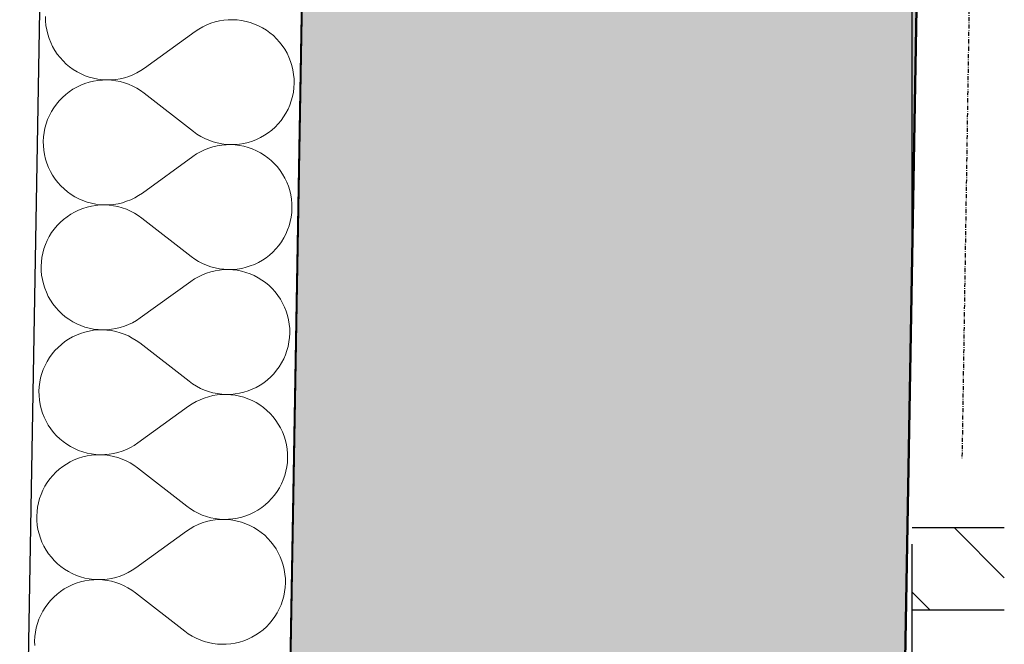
# Model space of a CAD drawing. Header units: millimetres. Extents: x -25972 to 4435, y -2839 to 20217.
# Tile 47 of 110: x -20521 to -19920, y 7595 to 7976. Entities that reach past the tile are written whole.
import ezdxf

# ---------------------------------------------------------------- set-up
doc = ezdxf.new("R2010")
doc.units = ezdxf.units.MM
doc.header["$MEASUREMENT"] = 0
doc.linetypes.add('Wipeout_Contour', pattern=[1000, 0, -1000])
doc.linetypes.add('Čerchovaná M', pattern=[4.5, 2.5, -0.85, 0.3, -0.85])
for name, color, linetype in [('7._POHLED ZÁPADNÍ_2_3D prvky fasada nove', 7, 'Continuous'), ('7._POHLED ZÁPADNÍ_2_Konstrukce - nosné', 7, 'Continuous'), ('7._POHLED ZÁPADNÍ_2_Nové_Konstrukce - nosné', 7, 'Continuous'), ('7._POHLED ZÁPADNÍ_2_Nové_Kresby a obrázky', 7, 'Continuous'), ('7._POHLED ZÁPADNÍ_2_Nové_Kóty - SP', 7, 'Continuous'), ('7._POHLED ZÁPADNÍ_2_Nové_Výplně – Řezové', 7, 'Continuous'), ('7._POHLED ZÁPADNÍ_2_Výplně – Řezové', 7, 'Continuous')]:
    doc.layers.add(name, color=color, linetype=linetype)

# ---------------------------------------------------------------- blocks, each defined once
blk = doc.blocks.new('*X32', base_point=(-26263.07, -5016.56))
at = {"layer": '7._POHLED ZÁPADNÍ_2_Nové_Výplně – Řezové', "color": 21, "linetype": 'Continuous', "lineweight": 20, "true_color": 0xffaaaa}
for p, q in [((-20505.16, 7977.7), (-20505.11, 7974.98)), ((-20505.11, 7974.98), (-20504.87, 7972.27)), ((-20504.87, 7972.27), (-20504.43, 7969.59)), ((-20406.8, 7972.53), (-20409.25, 7971.35)), ((-20404.27, 7973.53), (-20406.8, 7972.53)), ((-20401.68, 7974.35), (-20404.27, 7973.53)), ((-20399.03, 7974.98), (-20401.68, 7974.35)), ((-20396.34, 7975.41), (-20399.03, 7974.98)), ((-20393.63, 7975.66), (-20396.34, 7975.41)), ((-20390.91, 7975.71), (-20393.63, 7975.66)), ((-20388.2, 7975.57), (-20390.91, 7975.71)), ((-20385.5, 7975.23), (-20388.2, 7975.57)), ((-20382.83, 7974.7), (-20385.5, 7975.23)), ((-20380.21, 7973.99), (-20382.83, 7974.7)), ((-20377.64, 7973.08), (-20380.21, 7973.99)), ((-20375.14, 7972), (-20377.64, 7973.08)), ((-20372.73, 7970.74), (-20375.14, 7972)), ((-20504.43, 7969.59), (-20503.8, 7966.94)), ((-20503.8, 7966.94), (-20502.99, 7964.34)), ((-20413.88, 7968.49), (-20444.75, 7946.17)), ((-20411.62, 7970), (-20413.88, 7968.49)), ((-20409.25, 7971.35), (-20411.62, 7970)), ((-20370.42, 7969.31), (-20372.73, 7970.74)), ((-20368.21, 7967.72), (-20370.42, 7969.31)), ((-20366.12, 7965.98), (-20368.21, 7967.72)), ((-20364.16, 7964.09), (-20366.12, 7965.98)), ((-20502.99, 7964.34), (-20501.99, 7961.81)), ((-20501.99, 7961.81), (-20500.81, 7959.36)), ((-20362.34, 7962.07), (-20364.16, 7964.09)), ((-20360.67, 7959.92), (-20362.34, 7962.07)), ((-20359.16, 7957.66), (-20360.67, 7959.92)), ((-20500.81, 7959.36), (-20499.47, 7957)), ((-20499.47, 7957), (-20497.95, 7954.74)), ((-20497.95, 7954.74), (-20496.28, 7952.59)), ((-20357.81, 7955.3), (-20359.16, 7957.66)), ((-20356.63, 7952.85), (-20357.81, 7955.3)), ((-20496.28, 7952.59), (-20494.46, 7950.57)), ((-20494.46, 7950.57), (-20492.5, 7948.68)), ((-20492.5, 7948.68), (-20490.42, 7946.94)), ((-20355.64, 7950.31), (-20356.63, 7952.85)), ((-20354.82, 7947.72), (-20355.64, 7950.31)), ((-20490.42, 7946.94), (-20488.21, 7945.35)), ((-20488.21, 7945.35), (-20485.89, 7943.92)), ((-20485.89, 7943.92), (-20483.48, 7942.66)), ((-20483.48, 7942.66), (-20480.98, 7941.58)), ((-20454.35, 7941.13), (-20451.82, 7942.13)), ((-20451.82, 7942.13), (-20449.37, 7943.3)), ((-20449.37, 7943.3), (-20447.01, 7944.65)), ((-20447.01, 7944.65), (-20444.75, 7946.17)), ((-20354.2, 7945.07), (-20354.82, 7947.72)), ((-20353.76, 7942.39), (-20354.2, 7945.07)), ((-20353.51, 7939.68), (-20353.76, 7942.39)), ((-20481.07, 7936.79), (-20483.6, 7935.79)), ((-20478.47, 7937.6), (-20481.07, 7936.79)), ((-20480.98, 7941.58), (-20478.42, 7940.67)), ((-20475.82, 7938.22), (-20478.47, 7937.6)), ((-20478.42, 7940.67), (-20475.79, 7939.96)), ((-20473.14, 7938.66), (-20475.82, 7938.22)), ((-20475.79, 7939.96), (-20473.13, 7939.43)), ((-20470.43, 7938.9), (-20473.14, 7938.66)), ((-20473.13, 7939.43), (-20470.43, 7939.09)), ((-20470.43, 7939.09), (-20467.71, 7938.95)), ((-20467.71, 7938.95), (-20470.43, 7938.9)), ((-20467.71, 7938.95), (-20464.99, 7939)), ((-20464.99, 7938.8), (-20467.71, 7938.95)), ((-20464.99, 7939), (-20462.28, 7939.25)), ((-20462.29, 7938.46), (-20464.99, 7938.8)), ((-20459.63, 7937.93), (-20462.29, 7938.46)), ((-20462.28, 7939.25), (-20459.59, 7939.68)), ((-20457, 7937.21), (-20459.63, 7937.93)), ((-20459.59, 7939.68), (-20456.95, 7940.31)), ((-20454.44, 7936.3), (-20457, 7937.21)), ((-20456.95, 7940.31), (-20454.35, 7941.13)), ((-20451.94, 7935.22), (-20454.44, 7936.3)), ((-20353.61, 7934.24), (-20353.47, 7936.96)), ((-20353.47, 7936.96), (-20353.51, 7939.68)), ((-20492.83, 7930.09), (-20494.85, 7928.27)), ((-20490.68, 7931.76), (-20492.83, 7930.09)), ((-20488.42, 7933.27), (-20490.68, 7931.76)), ((-20486.05, 7934.62), (-20488.42, 7933.27)), ((-20483.6, 7935.79), (-20486.05, 7934.62)), ((-20449.53, 7933.96), (-20451.94, 7935.22)), ((-20447.22, 7932.52), (-20449.53, 7933.96)), ((-20445.01, 7930.93), (-20447.22, 7932.52)), ((-20414.94, 7907.55), (-20445.01, 7930.93)), ((-20354.48, 7928.87), (-20353.95, 7931.54)), ((-20353.95, 7931.54), (-20353.61, 7934.24)), ((-20498.49, 7924.22), (-20500.08, 7922.02)), ((-20496.74, 7926.31), (-20498.49, 7924.22)), ((-20494.85, 7928.27), (-20496.74, 7926.31)), ((-20356.1, 7923.68), (-20355.2, 7926.25)), ((-20355.2, 7926.25), (-20354.48, 7928.87)), ((-20501.51, 7919.7), (-20502.77, 7917.29)), ((-20500.08, 7922.02), (-20501.51, 7919.7)), ((-20359.88, 7916.46), (-20358.45, 7918.78)), ((-20358.45, 7918.78), (-20357.19, 7921.19)), ((-20357.19, 7921.19), (-20356.1, 7923.68)), ((-20504.76, 7912.23), (-20505.47, 7909.61)), ((-20503.85, 7914.8), (-20504.76, 7912.23)), ((-20502.77, 7917.29), (-20503.85, 7914.8)), ((-20365.1, 7910.21), (-20363.21, 7912.17)), ((-20363.21, 7912.17), (-20361.47, 7914.25)), ((-20361.47, 7914.25), (-20359.88, 7916.46)), ((-20506, 7906.94), (-20506.34, 7904.24)), ((-20505.47, 7909.61), (-20506, 7906.94)), ((-20414.94, 7907.55), (-20412.73, 7905.96)), ((-20412.73, 7905.96), (-20410.42, 7904.52)), ((-20371.53, 7905.21), (-20369.27, 7906.72)), ((-20369.27, 7906.72), (-20367.12, 7908.39)), ((-20367.12, 7908.39), (-20365.1, 7910.21)), ((-20506.34, 7904.24), (-20506.49, 7901.52)), ((-20506.49, 7901.52), (-20506.44, 7898.8)), ((-20410.42, 7904.52), (-20408.01, 7903.26)), ((-20408.01, 7903.26), (-20405.52, 7902.18)), ((-20405.52, 7902.18), (-20402.95, 7901.27)), ((-20402.95, 7901.27), (-20400.33, 7900.55)), ((-20400.33, 7900.55), (-20397.66, 7900.02)), ((-20397.66, 7900.02), (-20394.96, 7899.68)), ((-20389.52, 7899.58), (-20386.81, 7899.82)), ((-20386.81, 7899.82), (-20384.13, 7900.26)), ((-20384.13, 7900.26), (-20381.48, 7900.88)), ((-20381.48, 7900.88), (-20378.88, 7901.69)), ((-20378.88, 7901.69), (-20376.35, 7902.69)), ((-20376.35, 7902.69), (-20373.9, 7903.86)), ((-20373.9, 7903.86), (-20371.53, 7905.21)), ((-20506.44, 7898.8), (-20506.19, 7896.09)), ((-20506.19, 7896.09), (-20505.76, 7893.41)), ((-20412.95, 7893.83), (-20415.21, 7892.31)), ((-20410.58, 7895.18), (-20412.95, 7893.83)), ((-20408.13, 7896.35), (-20410.58, 7895.18)), ((-20405.6, 7897.35), (-20408.13, 7896.35)), ((-20403, 7898.17), (-20405.6, 7897.35)), ((-20400.36, 7898.8), (-20403, 7898.17)), ((-20397.67, 7899.23), (-20400.36, 7898.8)), ((-20394.96, 7899.48), (-20397.67, 7899.23)), ((-20394.96, 7899.68), (-20392.24, 7899.53)), ((-20392.24, 7899.53), (-20394.96, 7899.48)), ((-20392.24, 7899.53), (-20389.52, 7899.58)), ((-20389.53, 7899.39), (-20392.24, 7899.53)), ((-20386.83, 7899.05), (-20389.53, 7899.39)), ((-20384.16, 7898.52), (-20386.83, 7899.05)), ((-20381.53, 7897.81), (-20384.16, 7898.52)), ((-20378.97, 7896.9), (-20381.53, 7897.81)), ((-20376.47, 7895.82), (-20378.97, 7896.9)), ((-20374.06, 7894.56), (-20376.47, 7895.82)), ((-20371.74, 7893.13), (-20374.06, 7894.56)), ((-20505.76, 7893.41), (-20505.13, 7890.76)), ((-20505.13, 7890.76), (-20504.32, 7888.17)), ((-20504.32, 7888.17), (-20503.32, 7885.63)), ((-20415.21, 7892.31), (-20446.08, 7869.99)), ((-20369.54, 7891.54), (-20371.74, 7893.13)), ((-20367.45, 7889.8), (-20369.54, 7891.54)), ((-20365.49, 7887.91), (-20367.45, 7889.8)), ((-20363.67, 7885.89), (-20365.49, 7887.91)), ((-20503.32, 7885.63), (-20502.14, 7883.18)), ((-20502.14, 7883.18), (-20500.79, 7880.82)), ((-20362, 7883.74), (-20363.67, 7885.89)), ((-20360.49, 7881.48), (-20362, 7883.74)), ((-20500.79, 7880.82), (-20499.28, 7878.56)), ((-20499.28, 7878.56), (-20497.61, 7876.41)), ((-20497.61, 7876.41), (-20495.79, 7874.39)), ((-20359.14, 7879.12), (-20360.49, 7881.48)), ((-20357.96, 7876.67), (-20359.14, 7879.12)), ((-20356.96, 7874.14), (-20357.96, 7876.67)), ((-20495.79, 7874.39), (-20493.83, 7872.5)), ((-20493.83, 7872.5), (-20491.74, 7870.76)), ((-20491.74, 7870.76), (-20489.54, 7869.17)), ((-20448.34, 7868.47), (-20446.08, 7869.99)), ((-20356.15, 7871.54), (-20356.96, 7874.14)), ((-20355.52, 7868.89), (-20356.15, 7871.54)), ((-20489.54, 7869.17), (-20487.22, 7867.74)), ((-20487.22, 7867.74), (-20484.81, 7866.48)), ((-20484.81, 7866.48), (-20482.31, 7865.4)), ((-20482.31, 7865.4), (-20479.75, 7864.49)), ((-20479.75, 7864.49), (-20477.12, 7863.78)), ((-20477.12, 7863.78), (-20474.45, 7863.25)), ((-20460.92, 7863.5), (-20458.28, 7864.13)), ((-20458.28, 7864.13), (-20455.68, 7864.95)), ((-20455.68, 7864.95), (-20453.15, 7865.95)), ((-20453.15, 7865.95), (-20450.7, 7867.13)), ((-20450.7, 7867.13), (-20448.34, 7868.47)), ((-20355.09, 7866.21), (-20355.52, 7868.89)), ((-20354.84, 7863.5), (-20355.09, 7866.21)), ((-20487.38, 7858.44), (-20489.75, 7857.09)), ((-20484.93, 7859.61), (-20487.38, 7858.44)), ((-20482.4, 7860.61), (-20484.93, 7859.61)), ((-20479.8, 7861.42), (-20482.4, 7860.61)), ((-20477.15, 7862.04), (-20479.8, 7861.42)), ((-20474.47, 7862.48), (-20477.15, 7862.04)), ((-20471.76, 7862.72), (-20474.47, 7862.48)), ((-20474.45, 7863.25), (-20471.75, 7862.91)), ((-20469.04, 7862.77), (-20471.76, 7862.72)), ((-20471.75, 7862.91), (-20469.04, 7862.77)), ((-20469.04, 7862.77), (-20466.32, 7862.82)), ((-20466.32, 7862.62), (-20469.04, 7862.77)), ((-20466.32, 7862.82), (-20463.61, 7863.07)), ((-20463.62, 7862.28), (-20466.32, 7862.62)), ((-20460.95, 7861.75), (-20463.62, 7862.28)), ((-20463.61, 7863.07), (-20460.92, 7863.5)), ((-20458.33, 7861.03), (-20460.95, 7861.75)), ((-20455.76, 7860.13), (-20458.33, 7861.03)), ((-20453.27, 7859.04), (-20455.76, 7860.13)), ((-20450.86, 7857.78), (-20453.27, 7859.04)), ((-20448.55, 7856.35), (-20450.86, 7857.78)), ((-20355.28, 7855.36), (-20354.94, 7858.06)), ((-20354.94, 7858.06), (-20354.79, 7860.78)), ((-20354.79, 7860.78), (-20354.84, 7863.5)), ((-20496.18, 7852.09), (-20498.07, 7850.13)), ((-20494.16, 7853.91), (-20496.18, 7852.09)), ((-20492.01, 7855.58), (-20494.16, 7853.91)), ((-20489.75, 7857.09), (-20492.01, 7855.58)), ((-20446.34, 7854.75), (-20448.55, 7856.35)), ((-20416.27, 7831.37), (-20446.34, 7854.75)), ((-20356.52, 7850.07), (-20355.81, 7852.69)), ((-20355.81, 7852.69), (-20355.28, 7855.36)), ((-20501.4, 7845.84), (-20502.83, 7843.52)), ((-20499.81, 7848.05), (-20501.4, 7845.84)), ((-20498.07, 7850.13), (-20499.81, 7848.05)), ((-20358.51, 7845.01), (-20357.43, 7847.5)), ((-20357.43, 7847.5), (-20356.52, 7850.07)), ((-20504.09, 7841.11), (-20505.18, 7838.62)), ((-20502.83, 7843.52), (-20504.09, 7841.11)), ((-20362.79, 7838.08), (-20361.2, 7840.28)), ((-20361.2, 7840.28), (-20359.77, 7842.6)), ((-20359.77, 7842.6), (-20358.51, 7845.01)), ((-20506.08, 7836.05), (-20506.8, 7833.43)), ((-20505.18, 7838.62), (-20506.08, 7836.05)), ((-20368.45, 7832.21), (-20366.43, 7834.03)), ((-20366.43, 7834.03), (-20364.54, 7835.99)), ((-20364.54, 7835.99), (-20362.79, 7838.08)), ((-20507.67, 7828.06), (-20507.82, 7825.34)), ((-20507.33, 7830.76), (-20507.67, 7828.06)), ((-20506.8, 7833.43), (-20507.33, 7830.76)), ((-20416.27, 7831.37), (-20414.06, 7829.78)), ((-20414.06, 7829.78), (-20411.75, 7828.35)), ((-20411.75, 7828.35), (-20409.34, 7827.08)), ((-20377.68, 7826.51), (-20375.23, 7827.69)), ((-20375.23, 7827.69), (-20372.86, 7829.03)), ((-20372.86, 7829.03), (-20370.6, 7830.54)), ((-20370.6, 7830.54), (-20368.45, 7832.21)), ((-20507.82, 7825.34), (-20507.77, 7822.62)), ((-20507.77, 7822.62), (-20507.52, 7819.91)), ((-20409.34, 7827.08), (-20406.84, 7826)), ((-20404.33, 7821.99), (-20406.93, 7821.17)), ((-20406.84, 7826), (-20404.28, 7825.09)), ((-20401.69, 7822.62), (-20404.33, 7821.99)), ((-20404.28, 7825.09), (-20401.66, 7824.37)), ((-20399, 7823.06), (-20401.69, 7822.62)), ((-20401.66, 7824.37), (-20398.99, 7823.84)), ((-20396.29, 7823.3), (-20399, 7823.06)), ((-20398.99, 7823.84), (-20396.29, 7823.5)), ((-20396.29, 7823.5), (-20393.57, 7823.35)), ((-20393.57, 7823.35), (-20396.29, 7823.3)), ((-20393.57, 7823.35), (-20390.85, 7823.4)), ((-20390.85, 7823.21), (-20393.57, 7823.35)), ((-20390.85, 7823.4), (-20388.14, 7823.64)), ((-20388.15, 7822.87), (-20390.85, 7823.21)), ((-20385.49, 7822.35), (-20388.15, 7822.87)), ((-20388.14, 7823.64), (-20385.46, 7824.08)), ((-20382.86, 7821.63), (-20385.49, 7822.35)), ((-20385.46, 7824.08), (-20382.81, 7824.7)), ((-20382.81, 7824.7), (-20380.21, 7825.52)), ((-20380.21, 7825.52), (-20377.68, 7826.51)), ((-20507.52, 7819.91), (-20507.09, 7817.23)), ((-20507.09, 7817.23), (-20506.46, 7814.58)), ((-20416.53, 7816.13), (-20447.4, 7793.81)), ((-20414.27, 7817.65), (-20416.53, 7816.13)), ((-20411.91, 7819), (-20414.27, 7817.65)), ((-20409.46, 7820.17), (-20411.91, 7819)), ((-20406.93, 7821.17), (-20409.46, 7820.17)), ((-20380.3, 7820.73), (-20382.86, 7821.63)), ((-20377.8, 7819.64), (-20380.3, 7820.73)), ((-20375.39, 7818.38), (-20377.8, 7819.64)), ((-20373.07, 7816.96), (-20375.39, 7818.38)), ((-20370.86, 7815.37), (-20373.07, 7816.96)), ((-20506.46, 7814.58), (-20505.64, 7811.99)), ((-20505.64, 7811.99), (-20504.65, 7809.46)), ((-20368.78, 7813.62), (-20370.86, 7815.37)), ((-20366.82, 7811.74), (-20368.78, 7813.62)), ((-20365, 7809.71), (-20366.82, 7811.74)), ((-20363.33, 7807.57), (-20365, 7809.71)), ((-20504.65, 7809.46), (-20503.47, 7807)), ((-20503.47, 7807), (-20502.12, 7804.64)), ((-20502.12, 7804.64), (-20500.61, 7802.38)), ((-20361.81, 7805.3), (-20363.33, 7807.57)), ((-20360.47, 7802.94), (-20361.81, 7805.3)), ((-20500.61, 7802.38), (-20498.94, 7800.23)), ((-20498.94, 7800.23), (-20497.12, 7798.21)), ((-20497.12, 7798.21), (-20495.16, 7796.32)), ((-20359.29, 7800.49), (-20360.47, 7802.94)), ((-20358.29, 7797.96), (-20359.29, 7800.49)), ((-20357.48, 7795.36), (-20358.29, 7797.96)), ((-20495.16, 7796.32), (-20493.07, 7794.58)), ((-20493.07, 7794.58), (-20490.86, 7792.99)), ((-20490.86, 7792.99), (-20488.55, 7791.56)), ((-20452.03, 7790.95), (-20449.66, 7792.3)), ((-20449.66, 7792.3), (-20447.4, 7793.81)), ((-20356.85, 7792.71), (-20357.48, 7795.36)), ((-20356.41, 7790.03), (-20356.85, 7792.71)), ((-20488.55, 7791.56), (-20486.14, 7790.3)), ((-20486.14, 7790.3), (-20483.64, 7789.22)), ((-20483.64, 7789.22), (-20481.07, 7788.31)), ((-20478.48, 7785.87), (-20481.13, 7785.24)), ((-20481.07, 7788.31), (-20478.45, 7787.6)), ((-20475.8, 7786.3), (-20478.48, 7785.87)), ((-20478.45, 7787.6), (-20475.78, 7787.07)), ((-20473.09, 7786.54), (-20475.8, 7786.3)), ((-20475.78, 7787.07), (-20473.08, 7786.73)), ((-20470.37, 7786.59), (-20473.09, 7786.54)), ((-20473.08, 7786.73), (-20470.37, 7786.59)), ((-20470.37, 7786.59), (-20467.65, 7786.64)), ((-20467.65, 7786.44), (-20470.37, 7786.59)), ((-20467.65, 7786.64), (-20464.94, 7786.89)), ((-20464.95, 7786.1), (-20467.65, 7786.44)), ((-20462.28, 7785.57), (-20464.95, 7786.1)), ((-20464.94, 7786.89), (-20462.25, 7787.33)), ((-20462.25, 7787.33), (-20459.6, 7787.95)), ((-20459.6, 7787.95), (-20457.01, 7788.77)), ((-20457.01, 7788.77), (-20454.48, 7789.77)), ((-20454.48, 7789.77), (-20452.03, 7790.95)), ((-20356.17, 7787.32), (-20356.41, 7790.03)), ((-20356.12, 7784.6), (-20356.17, 7787.32)), ((-20491.07, 7780.91), (-20493.34, 7779.4)), ((-20488.71, 7782.26), (-20491.07, 7780.91)), ((-20486.26, 7783.43), (-20488.71, 7782.26)), ((-20483.72, 7784.43), (-20486.26, 7783.43)), ((-20481.13, 7785.24), (-20483.72, 7784.43)), ((-20459.66, 7784.85), (-20462.28, 7785.57)), ((-20457.09, 7783.95), (-20459.66, 7784.85)), ((-20454.6, 7782.86), (-20457.09, 7783.95)), ((-20452.19, 7781.6), (-20454.6, 7782.86)), ((-20449.87, 7780.17), (-20452.19, 7781.6)), ((-20447.67, 7778.57), (-20449.87, 7780.17)), ((-20356.6, 7779.18), (-20356.27, 7781.88)), ((-20356.27, 7781.88), (-20356.12, 7784.6)), ((-20499.4, 7773.95), (-20501.14, 7771.87)), ((-20497.51, 7775.91), (-20499.4, 7773.95)), ((-20495.48, 7777.73), (-20497.51, 7775.91)), ((-20493.34, 7779.4), (-20495.48, 7777.73)), ((-20417.6, 7755.19), (-20447.67, 7778.57)), ((-20358.76, 7771.32), (-20357.85, 7773.89)), ((-20357.85, 7773.89), (-20357.13, 7776.51)), ((-20357.13, 7776.51), (-20356.6, 7779.18)), ((-20502.73, 7769.66), (-20504.16, 7767.35)), ((-20501.14, 7771.87), (-20502.73, 7769.66)), ((-20361.1, 7766.42), (-20359.84, 7768.83)), ((-20359.84, 7768.83), (-20358.76, 7771.32)), ((-20506.51, 7762.44), (-20507.41, 7759.87)), ((-20505.42, 7764.93), (-20506.51, 7762.44)), ((-20504.16, 7767.35), (-20505.42, 7764.93)), ((-20365.87, 7759.81), (-20364.12, 7761.9)), ((-20364.12, 7761.9), (-20362.53, 7764.1)), ((-20362.53, 7764.1), (-20361.1, 7766.42)), ((-20508.13, 7757.25), (-20508.66, 7754.58)), ((-20507.41, 7759.87), (-20508.13, 7757.25)), ((-20371.93, 7754.36), (-20369.78, 7756.03)), ((-20369.78, 7756.03), (-20367.76, 7757.85)), ((-20367.76, 7757.85), (-20365.87, 7759.81)), ((-20509, 7751.88), (-20509.14, 7749.17)), ((-20508.66, 7754.58), (-20509, 7751.88)), ((-20417.6, 7755.19), (-20415.39, 7753.6)), ((-20415.39, 7753.6), (-20413.08, 7752.17)), ((-20413.08, 7752.17), (-20410.67, 7750.9)), ((-20410.67, 7750.9), (-20408.17, 7749.82)), ((-20408.17, 7749.82), (-20405.61, 7748.91)), ((-20381.54, 7749.34), (-20379.01, 7750.33)), ((-20379.01, 7750.33), (-20376.55, 7751.51)), ((-20376.55, 7751.51), (-20374.19, 7752.85)), ((-20374.19, 7752.85), (-20371.93, 7754.36)), ((-20509.14, 7749.17), (-20509.09, 7746.45)), ((-20509.09, 7746.45), (-20508.85, 7743.74)), ((-20508.85, 7743.74), (-20508.41, 7741.05)), ((-20410.79, 7743.99), (-20413.24, 7742.82)), ((-20408.26, 7744.99), (-20410.79, 7743.99)), ((-20405.66, 7745.81), (-20408.26, 7744.99)), ((-20403.01, 7746.44), (-20405.66, 7745.81)), ((-20405.61, 7748.91), (-20402.98, 7748.19)), ((-20400.33, 7746.88), (-20403.01, 7746.44)), ((-20402.98, 7748.19), (-20400.32, 7747.66)), ((-20397.62, 7747.12), (-20400.33, 7746.88)), ((-20400.32, 7747.66), (-20397.62, 7747.32)), ((-20397.62, 7747.32), (-20394.9, 7747.17)), ((-20394.9, 7747.17), (-20397.62, 7747.12)), ((-20394.9, 7747.17), (-20392.18, 7747.22)), ((-20392.18, 7747.03), (-20394.9, 7747.17)), ((-20392.18, 7747.22), (-20389.47, 7747.46)), ((-20389.48, 7746.69), (-20392.18, 7747.03)), ((-20386.81, 7746.17), (-20389.48, 7746.69)), ((-20389.47, 7747.46), (-20386.78, 7747.9)), ((-20384.19, 7745.45), (-20386.81, 7746.17)), ((-20386.78, 7747.9), (-20384.14, 7748.52)), ((-20381.62, 7744.55), (-20384.19, 7745.45)), ((-20384.14, 7748.52), (-20381.54, 7749.34)), ((-20379.13, 7743.46), (-20381.62, 7744.55)), ((-20508.41, 7741.05), (-20507.79, 7738.4)), ((-20507.79, 7738.4), (-20506.97, 7735.81)), ((-20417.86, 7739.95), (-20448.73, 7717.63)), ((-20415.6, 7741.47), (-20417.86, 7739.95)), ((-20413.24, 7742.82), (-20415.6, 7741.47)), ((-20376.72, 7742.2), (-20379.13, 7743.46)), ((-20374.4, 7740.78), (-20376.72, 7742.2)), ((-20372.19, 7739.19), (-20374.4, 7740.78)), ((-20370.1, 7737.44), (-20372.19, 7739.19)), ((-20506.97, 7735.81), (-20505.97, 7733.28)), ((-20505.97, 7733.28), (-20504.8, 7730.82)), ((-20368.14, 7735.56), (-20370.1, 7737.44)), ((-20366.33, 7733.53), (-20368.14, 7735.56)), ((-20364.65, 7731.39), (-20366.33, 7733.53)), ((-20504.8, 7730.82), (-20503.45, 7728.46)), ((-20503.45, 7728.46), (-20501.94, 7726.2)), ((-20501.94, 7726.2), (-20500.27, 7724.05)), ((-20363.14, 7729.13), (-20364.65, 7731.39)), ((-20361.79, 7726.76), (-20363.14, 7729.13)), ((-20360.62, 7724.31), (-20361.79, 7726.76)), ((-20500.27, 7724.05), (-20498.45, 7722.03)), ((-20498.45, 7722.03), (-20496.49, 7720.14)), ((-20496.49, 7720.14), (-20494.4, 7718.4)), ((-20359.62, 7721.78), (-20360.62, 7724.31)), ((-20358.81, 7719.18), (-20359.62, 7721.78)), ((-20494.4, 7718.4), (-20492.19, 7716.81)), ((-20492.19, 7716.81), (-20489.88, 7715.38)), ((-20489.88, 7715.38), (-20487.46, 7714.12)), ((-20487.46, 7714.12), (-20484.97, 7713.04)), ((-20458.34, 7712.59), (-20455.81, 7713.59)), ((-20455.81, 7713.59), (-20453.35, 7714.77)), ((-20453.35, 7714.77), (-20450.99, 7716.12)), ((-20450.99, 7716.12), (-20448.73, 7717.63)), ((-20358.18, 7716.53), (-20358.81, 7719.18)), ((-20357.74, 7713.85), (-20358.18, 7716.53)), ((-20357.5, 7711.14), (-20357.74, 7713.85)), ((-20485.05, 7708.25), (-20487.58, 7707.25)), ((-20482.46, 7709.06), (-20485.05, 7708.25)), ((-20484.97, 7713.04), (-20482.4, 7712.14)), ((-20479.81, 7709.69), (-20482.46, 7709.06)), ((-20482.4, 7712.14), (-20479.78, 7711.42)), ((-20477.12, 7710.12), (-20479.81, 7709.69)), ((-20479.78, 7711.42), (-20477.11, 7710.89)), ((-20474.41, 7710.36), (-20477.12, 7710.12)), ((-20477.11, 7710.89), (-20474.41, 7710.55)), ((-20474.41, 7710.55), (-20471.69, 7710.41)), ((-20471.69, 7710.41), (-20474.41, 7710.36)), ((-20471.69, 7710.41), (-20468.97, 7710.46)), ((-20468.98, 7710.27), (-20471.69, 7710.41)), ((-20466.28, 7709.93), (-20468.98, 7710.27)), ((-20468.97, 7710.46), (-20466.26, 7710.71)), ((-20463.61, 7709.39), (-20466.28, 7709.93)), ((-20466.26, 7710.71), (-20463.58, 7711.15)), ((-20460.99, 7708.67), (-20463.61, 7709.39)), ((-20463.58, 7711.15), (-20460.93, 7711.78)), ((-20458.42, 7707.77), (-20460.99, 7708.67)), ((-20460.93, 7711.78), (-20458.34, 7712.59)), ((-20455.93, 7706.68), (-20458.42, 7707.77)), ((-20357.59, 7705.7), (-20357.45, 7708.42)), ((-20357.45, 7708.42), (-20357.5, 7711.14)), ((-20496.81, 7701.55), (-20498.84, 7699.73)), ((-20494.66, 7703.22), (-20496.81, 7701.55)), ((-20492.4, 7704.73), (-20494.66, 7703.22)), ((-20490.04, 7706.08), (-20492.4, 7704.73)), ((-20487.58, 7707.25), (-20490.04, 7706.08)), ((-20453.52, 7705.42), (-20455.93, 7706.68)), ((-20451.2, 7703.99), (-20453.52, 7705.42)), ((-20449, 7702.4), (-20451.2, 7703.99)), ((-20418.92, 7679.01), (-20449, 7702.4)), ((-20358.46, 7700.34), (-20357.93, 7703)), ((-20357.93, 7703), (-20357.59, 7705.7)), ((-20502.47, 7695.69), (-20504.06, 7693.48)), ((-20500.73, 7697.78), (-20502.47, 7695.69)), ((-20498.84, 7699.73), (-20500.73, 7697.78)), ((-20360.09, 7695.15), (-20359.18, 7697.71)), ((-20359.18, 7697.71), (-20358.46, 7700.34)), ((-20505.49, 7691.17), (-20506.75, 7688.76)), ((-20504.06, 7693.48), (-20505.49, 7691.17)), ((-20363.86, 7687.93), (-20362.43, 7690.24)), ((-20362.43, 7690.24), (-20361.17, 7692.65)), ((-20361.17, 7692.65), (-20360.09, 7695.15)), ((-20508.74, 7683.7), (-20509.46, 7681.07)), ((-20507.84, 7686.26), (-20508.74, 7683.7)), ((-20506.75, 7688.76), (-20507.84, 7686.26)), ((-20369.08, 7681.67), (-20367.2, 7683.63)), ((-20367.2, 7683.63), (-20365.45, 7685.72)), ((-20365.45, 7685.72), (-20363.86, 7687.93)), ((-20509.99, 7678.4), (-20510.33, 7675.7)), ((-20509.46, 7681.07), (-20509.99, 7678.4)), ((-20418.92, 7679.01), (-20416.72, 7677.42)), ((-20375.52, 7676.67), (-20373.26, 7678.19)), ((-20373.26, 7678.19), (-20371.11, 7679.85)), ((-20371.11, 7679.85), (-20369.08, 7681.67)), ((-20510.33, 7675.7), (-20510.47, 7672.99)), ((-20510.47, 7672.99), (-20510.42, 7670.27)), ((-20416.72, 7677.42), (-20414.4, 7675.99)), ((-20414.4, 7675.99), (-20411.99, 7674.73)), ((-20411.99, 7674.73), (-20409.5, 7673.64)), ((-20409.5, 7673.64), (-20406.93, 7672.73)), ((-20406.93, 7672.73), (-20404.31, 7672.01)), ((-20404.31, 7672.01), (-20401.64, 7671.48)), ((-20401.64, 7671.48), (-20398.94, 7671.14)), ((-20390.8, 7671.28), (-20388.11, 7671.72)), ((-20388.11, 7671.72), (-20385.46, 7672.34)), ((-20385.46, 7672.34), (-20382.87, 7673.16)), ((-20382.87, 7673.16), (-20380.34, 7674.15)), ((-20380.34, 7674.15), (-20377.88, 7675.33)), ((-20377.88, 7675.33), (-20375.52, 7676.67)), ((-20510.42, 7670.27), (-20510.18, 7667.56)), ((-20510.18, 7667.56), (-20509.74, 7664.87)), ((-20414.57, 7666.64), (-20416.93, 7665.29)), ((-20412.11, 7667.82), (-20414.57, 7666.64)), ((-20409.58, 7668.81), (-20412.11, 7667.82)), ((-20406.99, 7669.63), (-20409.58, 7668.81)), ((-20404.34, 7670.26), (-20406.99, 7669.63)), ((-20401.66, 7670.7), (-20404.34, 7670.26)), ((-20398.95, 7670.94), (-20401.66, 7670.7)), ((-20396.23, 7670.99), (-20398.95, 7670.94)), ((-20398.94, 7671.14), (-20396.23, 7670.99)), ((-20396.23, 7670.99), (-20393.51, 7671.04)), ((-20393.51, 7670.85), (-20396.23, 7670.99)), ((-20393.51, 7671.04), (-20390.8, 7671.28)), ((-20390.81, 7670.52), (-20393.51, 7670.85)), ((-20388.14, 7669.99), (-20390.81, 7670.52)), ((-20385.52, 7669.27), (-20388.14, 7669.99)), ((-20382.95, 7668.37), (-20385.52, 7669.27)), ((-20380.46, 7667.28), (-20382.95, 7668.37)), ((-20378.04, 7666.03), (-20380.46, 7667.28)), ((-20375.73, 7664.6), (-20378.04, 7666.03)), ((-20509.74, 7664.87), (-20509.11, 7662.22)), ((-20509.11, 7662.22), (-20508.3, 7659.63)), ((-20508.3, 7659.63), (-20507.3, 7657.1)), ((-20419.19, 7663.77), (-20450.06, 7641.45)), ((-20416.93, 7665.29), (-20419.19, 7663.77)), ((-20373.52, 7663.01), (-20375.73, 7664.6)), ((-20371.43, 7661.27), (-20373.52, 7663.01)), ((-20369.47, 7659.38), (-20371.43, 7661.27)), ((-20507.3, 7657.1), (-20506.13, 7654.64)), ((-20506.13, 7654.64), (-20504.78, 7652.28)), ((-20367.65, 7657.35), (-20369.47, 7659.38)), ((-20365.98, 7655.21), (-20367.65, 7657.35)), ((-20364.47, 7652.95), (-20365.98, 7655.21)), ((-20504.78, 7652.28), (-20503.27, 7650.02)), ((-20503.27, 7650.02), (-20501.6, 7647.87)), ((-20501.6, 7647.87), (-20499.78, 7645.85)), ((-20363.12, 7650.58), (-20364.47, 7652.95)), ((-20361.95, 7648.13), (-20363.12, 7650.58)), ((-20360.95, 7645.6), (-20361.95, 7648.13)), ((-20499.78, 7645.85), (-20497.82, 7643.96)), ((-20497.82, 7643.96), (-20495.73, 7642.22)), ((-20495.73, 7642.22), (-20493.52, 7640.63)), ((-20452.32, 7639.94), (-20450.06, 7641.45)), ((-20360.13, 7643), (-20360.95, 7645.6)), ((-20359.51, 7640.36), (-20360.13, 7643)), ((-20493.52, 7640.63), (-20491.2, 7639.2)), ((-20491.2, 7639.2), (-20488.79, 7637.94)), ((-20488.79, 7637.94), (-20486.3, 7636.86)), ((-20486.3, 7636.86), (-20483.73, 7635.96)), ((-20483.73, 7635.96), (-20481.11, 7635.24)), ((-20464.91, 7634.97), (-20462.26, 7635.6)), ((-20462.26, 7635.6), (-20459.66, 7636.41)), ((-20459.66, 7636.41), (-20457.13, 7637.41)), ((-20457.13, 7637.41), (-20454.68, 7638.59)), ((-20454.68, 7638.59), (-20452.32, 7639.94)), ((-20359.07, 7637.67), (-20359.51, 7640.36)), ((-20358.83, 7634.96), (-20359.07, 7637.67)), ((-20491.37, 7629.9), (-20493.73, 7628.55)), ((-20488.91, 7631.07), (-20491.37, 7629.9)), ((-20486.38, 7632.07), (-20488.91, 7631.07)), ((-20483.78, 7632.88), (-20486.38, 7632.07)), ((-20481.14, 7633.51), (-20483.78, 7632.88)), ((-20478.45, 7633.94), (-20481.14, 7633.51)), ((-20481.11, 7635.24), (-20478.44, 7634.71)), ((-20475.74, 7634.18), (-20478.45, 7633.94)), ((-20478.44, 7634.71), (-20475.74, 7634.38)), ((-20475.74, 7634.38), (-20473.02, 7634.23)), ((-20473.02, 7634.23), (-20475.74, 7634.18)), ((-20473.02, 7634.23), (-20470.3, 7634.28)), ((-20470.31, 7634.09), (-20473.02, 7634.23)), ((-20467.61, 7633.75), (-20470.31, 7634.09)), ((-20470.3, 7634.28), (-20467.59, 7634.53)), ((-20464.94, 7633.22), (-20467.61, 7633.75)), ((-20467.59, 7634.53), (-20464.91, 7634.97)), ((-20462.31, 7632.49), (-20464.94, 7633.22)), ((-20459.75, 7631.59), (-20462.31, 7632.49)), ((-20457.26, 7630.5), (-20459.75, 7631.59)), ((-20454.84, 7629.24), (-20457.26, 7630.5)), ((-20359.26, 7626.82), (-20358.92, 7629.52)), ((-20358.92, 7629.52), (-20358.78, 7632.24)), ((-20358.78, 7632.24), (-20358.83, 7634.96)), ((-20500.17, 7623.56), (-20502.05, 7621.6)), ((-20498.14, 7625.37), (-20500.17, 7623.56)), ((-20495.99, 7627.04), (-20498.14, 7625.37)), ((-20493.73, 7628.55), (-20495.99, 7627.04)), ((-20452.53, 7627.81), (-20454.84, 7629.24)), ((-20450.33, 7626.22), (-20452.53, 7627.81)), ((-20420.25, 7602.83), (-20450.33, 7626.22)), ((-20360.51, 7621.53), (-20359.79, 7624.16)), ((-20359.79, 7624.16), (-20359.26, 7626.82)), ((-20503.8, 7619.51), (-20505.39, 7617.3)), ((-20502.05, 7621.6), (-20503.8, 7619.51)), ((-20362.5, 7616.47), (-20361.41, 7618.97)), ((-20361.41, 7618.97), (-20360.51, 7621.53)), ((-20508.08, 7612.58), (-20509.16, 7610.08)), ((-20506.82, 7614.99), (-20508.08, 7612.58)), ((-20505.39, 7617.3), (-20506.82, 7614.99)), ((-20366.78, 7609.54), (-20365.19, 7611.75)), ((-20365.19, 7611.75), (-20363.76, 7614.06)), ((-20363.76, 7614.06), (-20362.5, 7616.47)), ((-20510.07, 7607.52), (-20510.79, 7604.89)), ((-20509.16, 7610.08), (-20510.07, 7607.52)), ((-20372.44, 7603.68), (-20370.41, 7605.49)), ((-20370.41, 7605.49), (-20368.52, 7607.45)), ((-20368.52, 7607.45), (-20366.78, 7609.54)), ((-20511.65, 7599.52), (-20511.8, 7596.81)), ((-20511.32, 7602.22), (-20511.65, 7599.52)), ((-20510.79, 7604.89), (-20511.32, 7602.22)), ((-20420.25, 7602.83), (-20418.05, 7601.24)), ((-20418.05, 7601.24), (-20415.73, 7599.81)), ((-20415.73, 7599.81), (-20413.32, 7598.55)), ((-20379.21, 7599.15), (-20376.85, 7600.49)), ((-20376.85, 7600.49), (-20374.58, 7602.01)), ((-20374.58, 7602.01), (-20372.44, 7603.68)), ((-20511.8, 7596.81), (-20511.75, 7594.09)), ((-20413.32, 7598.55), (-20410.83, 7597.46)), ((-20410.83, 7597.46), (-20408.26, 7596.55)), ((-20408.26, 7596.55), (-20405.64, 7595.83)), ((-20405.64, 7595.83), (-20402.97, 7595.3)), ((-20402.97, 7595.3), (-20400.27, 7594.96)), ((-20400.27, 7594.96), (-20397.56, 7594.82)), ((-20397.56, 7594.82), (-20394.84, 7594.86)), ((-20394.84, 7594.86), (-20392.13, 7595.11)), ((-20392.13, 7595.11), (-20389.44, 7595.54)), ((-20389.44, 7595.54), (-20386.79, 7596.17)), ((-20386.79, 7596.17), (-20384.2, 7596.98)), ((-20384.2, 7596.98), (-20381.66, 7597.97)), ((-20381.66, 7597.97), (-20379.21, 7599.15))]:
    blk.add_line(p, q, dxfattribs=at)

msp = doc.modelspace()

# ---------------------------------------------------------------- hatches: boundary and pattern name
at = {"layer": '7._POHLED ZÁPADNÍ_2_Výplně – Řezové', "linetype": 'Continuous', "lineweight": 13}
msp.add_hatch(color=254, dxfattribs=at).paths.add_polyline_path([(-20320.09, 9632.64), (-20358.32, 7440.14), (-19983.37, 7433.6), (-19945.7, 9594.71)])

# ---------------------------------------------------------------- linework, layer by layer
at = {"layer": '7._POHLED ZÁPADNÍ_2_Konstrukce - nosné', "color": 7, "linetype": 'Continuous', "lineweight": 50, "flags": 128}
for points in [[(-20313.53, 10008.89), (-20358.32, 7440.14)], [(-19983.37, 7433.6), (-19945.7, 9594.71)]]:
    msp.add_lwpolyline(points, dxfattribs=at)
at = {"layer": '7._POHLED ZÁPADNÍ_2_Nové_Kresby a obrázky', "color": 1, "linetype": 'Čerchovaná M', "lineweight": 25, "flags": 128}
msp.add_lwpolyline([(-19046.53, 7678.32), (-19046.53, 9398.24), (-19919.47, 9398.24), (-19946, 7708.32)], dxfattribs=at)
at = {"layer": '7._POHLED ZÁPADNÍ_2_Nové_Kóty - SP', "color": 1, "linetype": 'Continuous', "lineweight": 25}
msp.add_line((-19976.48, 7823.85), (-19976.48, 8311.35), dxfattribs=at)

# ---------------------------------------------------------------- next in the draw order: wipeouts: each hides what was drawn before it
at = {"color": 254, "linetype": 'Wipeout_Contour', "lineweight": 0, "ltscale": 110482.628501}
msp.add_wipeout([(-20473.28, 10024.95), (-20520.91, 7292.94), (-20370.93, 7290.33), (-20360.93, 7290.15), (-20313.53, 10008.83)], dxfattribs=at).dxf.layer = '7._POHLED ZÁPADNÍ_2_Nové_Výplně – Řezové'
at = {"color": 254, "linetype": 'Wipeout_Contour', "lineweight": 0, "ltscale": 85446.42916}
msp.add_wipeout([(-19976.48, 7615.82), (-19920.17, 7615.82), (-19920.17, 7665.82), (-19976.48, 7665.82)], dxfattribs=at).dxf.layer = '7._POHLED ZÁPADNÍ_2_Nové_Výplně – Řezové'

# ---------------------------------------------------------------- next in the draw order: hatches: boundary and pattern name
at = {"layer": '7._POHLED ZÁPADNÍ_2_Nové_Výplně – Řezové', "linetype": 'Continuous', "lineweight": 20, "true_color": 0xffaaaa}
h = msp.add_hatch(dxfattribs=at)
h.set_pattern_fill('Dřevo___dřevotříska_0002', color=21, style=0, pattern_type=2)
h.set_pattern_definition([(0, (0, -9e-13), (0, 65), []), (45, (0, -9e-13), (-130, 130), [91.9239, -91.9239]), (45, (65, -9e-13), (-130, 130), [91.9239, -91.9239]), (45, (130, -9e-13), (-130, 130), [91.9239, -91.9239]), (45, (195, -9e-13), (-130, 130), [91.9239, -91.9239]), (315, (0, -9e-13), (130, 130), [91.9239, -91.9239]), (315, (65, -9e-13), (130, 130), [91.9239, -91.9239]), (315, (130, -9e-13), (130, 130), [91.9239, -91.9239]), (315, (195, -9e-13), (130, 130), [91.9239, -91.9239])])
h.paths.add_polyline_path([(-19976.48, 7615.82), (-19920.17, 7615.82), (-19920.17, 7665.82), (-19976.48, 7665.82)])

# ---------------------------------------------------------------- next in the draw order: linework, layer by layer
at = {"layer": '7._POHLED ZÁPADNÍ_2_Nové_Konstrukce - nosné', "color": 1, "linetype": 'Continuous', "lineweight": 25, "flags": 128}
for points in [[(-20470.48, 10185.48), (-20520.91, 7292.94)], [(-20360.93, 7290.15), (-20313.53, 10008.83)], [(-19920.17, 7665.82), (-19976.48, 7665.82)], [(-19976.48, 7615.82), (-19920.17, 7615.82)]]:
    msp.add_lwpolyline(points, dxfattribs=at)
at = {"layer": '7._POHLED ZÁPADNÍ_2_Nové_Kóty - SP', "color": 1, "linetype": 'Continuous', "lineweight": 25}
msp.add_line((-19976.48, 7168.41), (-19976.48, 7655.91), dxfattribs=at)

# ---------------------------------------------------------------- next in the draw order: block references
at = {"layer": '7._POHLED ZÁPADNÍ_2_3D prvky fasada nove', "color": 9, "linetype": 'Continuous', "lineweight": 13}
msp.add_blockref('*X32', (-26263.07, -5016.56), dxfattribs=at)

doc.saveas('drawing.dxf')
